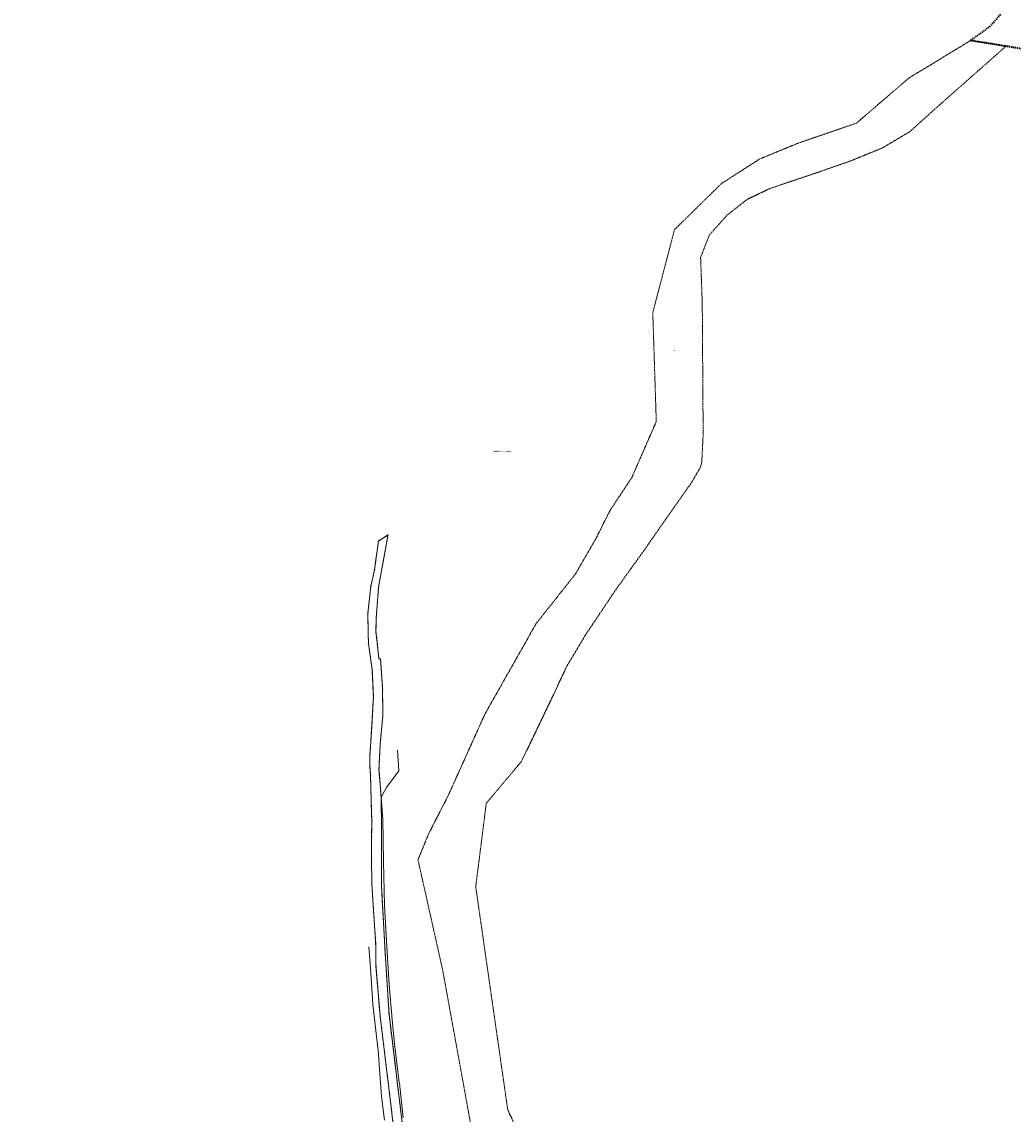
# Model space of a CAD drawing. Header units: metres. Extents: x 7527663 to 7537587, y 5492976 to 5503267.
# Tile 253 of 256: x 7533437 to 7534719, y 5500852 to 5502264. Entities that reach past the tile are written whole.
import ezdxf
from ezdxf.enums import TextEntityAlignment as Align

# ---------------------------------------------------------------- set-up
doc = ezdxf.new("R2010")
doc.units = ezdxf.units.M
for name, pattern in [('1.5_1.0', [2.5, 1.5, -1]), ('219-500', [0]), ('egug-500', [1, 0.5, -0.5])]:
    doc.linetypes.add(name, pattern=pattern)
doc.layers.get('0').update_dxf_attribs({"color": 2, "lineweight": 5})
doc.styles.get("Standard").update_dxf_attribs({"font": 'Working1250', "width": 0.75})

# ---------------------------------------------------------------- blocks, each defined once
blk = doc.blocks.new('203')
at = {"linetype": 'Continuous', "lineweight": 0}
h = blk.add_hatch(color=0, dxfattribs=at)
edge = h.paths.add_edge_path()
edge.add_arc((0, 0), 0.045, 0, 360)
blk = doc.blocks.new('202')
at = {"color": 0, "linetype": 'Continuous', "lineweight": 0}
blk.add_circle((0, 0), 0.25, dxfattribs=at)

msp = doc.modelspace()

# ---------------------------------------------------------------- linework, layer by layer
at = {"layer": '216-obręb ewidencyjny', "color": 7, "linetype": '1.5_1.0', "lineweight": 35, "flags": 128}
msp.add_lwpolyline([(7535018.33, 5501069.72), (7535017.92, 5501076.2), (7535018.43, 5501082.51), (7535020.22, 5501087.53), (7535022.11, 5501090.28), (7535027.72, 5501097.7), (7535036.46, 5501109.27), (7535037.47, 5501110.7), (7535043.76, 5501119.55), (7535045.33, 5501121.77), (7535047.05, 5501124.19), (7535050.89, 5501129.32), (7535054.03, 5501134.42), (7535057.33, 5501138.43), (7535065.88, 5501149.2), (7535073.99, 5501159.58), (7535075.04, 5501160.93), (7535082.01, 5501168.38), (7535084.78, 5501172.24), (7535090.91, 5501179.12), (7535097.59, 5501186.29), (7535101.59, 5501188.82), (7535104.89, 5501192.51), (7535109.19, 5501196.07), (7535117.82, 5501203.3), (7535121.9, 5501207.56), (7535148.76, 5501233.19), (7535161.14, 5501245.36), (7535169.92, 5501253.75), (7535183.71, 5501272.85), (7535184.88, 5501274.55), (7535187.76, 5501278.73), (7535189.48, 5501280.76), (7535197.25, 5501289.96), (7535199.14, 5501292.37), (7535209.31, 5501305.3), (7535221.56, 5501319.96), (7535221.83, 5501320.28), (7535233.33, 5501333.72), (7535234.27, 5501334.9), (7535245.06, 5501348.53), (7535245.93, 5501349.57), (7535257.53, 5501363.28), (7535259.75, 5501365.98), (7535272.4, 5501381.27), (7535272.82, 5501381.77), (7535288.44, 5501400.68), (7535295.91, 5501411.49), (7535298.34, 5501415.01), (7535299.21, 5501416.52), (7535308.04, 5501431.96), (7535312.64, 5501434.7), (7535312.46, 5501437.19), (7535311.54, 5501447.41), (7535306.81, 5501481.69), (7535305.7, 5501506.53), (7535304.28, 5501517.04), (7535301.69, 5501537.03), (7535299.12, 5501556.93), (7535296.8, 5501567.73), (7535290.73, 5501596.01), (7535287.2, 5501614.36), (7535282, 5501641.39), (7535281.58, 5501641.84), (7535280.7, 5501655.08), (7535278.68, 5501685.34), (7535274.59, 5501739.77), (7535275.44, 5501784.02), (7535275.53, 5501788.83), (7535275.94, 5501800.95), (7535277.15, 5501837.05), (7535277.17, 5501837.62), (7535277.3, 5501843.35), (7535277.94, 5501887.72), (7535278.92, 5501930.72), (7535279.08, 5501937.79), (7535279.93, 5501954.08), (7535280.1, 5501957.39), (7535280, 5501958.73), (7535279.79, 5501961.34), (7535279.59, 5501963.9), (7535264.02, 5501962.29), (7535251.7, 5501965.24), (7535237.24, 5501969.62), (7535216.67, 5501970.47), (7535171.76, 5501976.89), (7535156.79, 5501974.48), (7535107.84, 5501973), (7535067.34, 5501966.29), (7535063.51, 5501965.81), (7535060.7, 5501965.6), (7535058.6, 5501965.18), (7535048.64, 5501963.19), (7535016.59, 5501956.78), (7534995.5, 5501958.44), (7534978.92, 5501960.59), (7534956.72, 5501964.72), (7534951.3, 5501967.89), (7534946.11, 5501968.31), (7534943.55, 5501975.68), (7534934.86, 5501974.22), (7534927.51, 5501977.03), (7534918.05, 5501978.63), (7534918.98, 5501979.82), (7534919.46, 5501982.52), (7534921.02, 5501991.35), (7534922.25, 5501998.31), (7534923.45, 5502005.15), (7534925.28, 5502015.51), (7534926.38, 5502021.77), (7534927.52, 5502028.21), (7534930.21, 5502043.46), (7534932.62, 5502057.06), (7534933.63, 5502062.82), (7534935.11, 5502071.23), (7534938.8, 5502092.11), (7534940.22, 5502100.19), (7534936.62, 5502106.07), (7534932.58, 5502112.67), (7534926.53, 5502122.57), (7534919.46, 5502134.1), (7534906.82, 5502154.77), (7534903.26, 5502164.72), (7534902.16, 5502167.78), (7534898.53, 5502180), (7534896.7, 5502186.19), (7534894.88, 5502192.31), (7534868.45, 5502200.06), (7534837.27, 5502209.21), (7534826.08, 5502212.49), (7534780.15, 5502220.38), (7534742.2, 5502226.89), (7534710.84, 5502232.27), (7534709.47, 5502232.5), (7534663.73, 5502239.87), (7534688.74, 5502257.88), (7534709.87, 5502282.4), (7534719.31, 5502297.52), (7534729.34, 5502318.12), (7534733.86, 5502329.1), (7534743.32, 5502382.24), (7534747.93, 5502423.5), (7534743.53, 5502468.45), (7534740.07, 5502480.1), (7534736.27, 5502500.67), (7534726.44, 5502544.98), (7534723.43, 5502565.35), (7534722.13, 5502582.75), (7534720.96, 5502615.76), (7534715.67, 5502665.71), (7534713.63, 5502731.24), (7534712.44, 5502760.23), (7534712.25, 5502782.47), (7534717.27, 5502824.77), (7534727.03, 5502851.97), (7534737.76, 5502878.67), (7534719.99, 5502877.2), (7534662.4, 5502872.46), (7534658.9, 5502872.18), (7534641.22, 5502870.72), (7534634.6, 5502870.2), (7534587.06, 5502866.25), (7534585.53, 5502866.39), (7534585.05, 5502866.39), (7534556.39, 5502866.61), (7534550.15, 5502868.43), (7534535.03, 5502870.2), (7534514.24, 5502872.65), (7534493.89, 5502874.71), (7534473.86, 5502876.73), (7534446.83, 5502882.15), (7534428.75, 5502885.14), (7534400.36, 5502890.31), (7534369.87, 5502895.86), (7534325.61, 5502904.08), (7534315.78, 5502905.91), (7534290.7, 5502910.56), (7534286.24, 5502911.01), (7534262.97, 5502913.35), (7534248.3, 5502913.16), (7534236.06, 5502915.88), (7534200.28, 5502910.21), (7534183.22, 5502907.5), (7534174.03, 5502904.71), (7534157.11, 5502899.56), (7534146.34, 5502912.71), (7534140.91, 5502929.55), (7534137.29, 5502937.24), (7534127.61, 5502971.74), (7534125.92, 5502979.42), (7534124.38, 5502986.4), (7534107.04, 5503064.92), (7534106.15, 5503068.78), (7534105.8, 5503070.13), (7534094.49, 5503112.76), (7534079.34, 5503155.53), (7534047.36, 5503237.04), (7534030.95, 5503266.74), (7533932.68, 5503225.39), (7533863.75, 5503213.27), (7533832.5, 5503200.29), (7533829.22, 5503201.83), (7533814.67, 5503211.92), (7533794.35, 5503238.56), (7533790.86, 5503245.57), (7533771.3, 5503246.16), (7533726.07, 5503260.64), (7533720.21, 5503245.09), (7533715.2, 5503231.8), (7533705.66, 5503207.17), (7533704.45, 5503203.5), (7533703.66, 5503201.06), (7533689.43, 5503157.57), (7533676.07, 5503159.03), (7533621.17, 5503165.01), (7533607.22, 5503166.14), (7533583.58, 5503168.08), (7533573.41, 5503168.91), (7533577.37, 5503214.87), (7533577.69, 5503218.49), (7533577.95, 5503221.48), (7533546.97, 5503195.74), (7533493.82, 5503148.99), (7533476.19, 5503134.05), (7533464.89, 5503122.56), (7533465.43, 5503114.38), (7533465.49, 5503113.43), (7533466.29, 5503101.1), (7533468.26, 5503069.82), (7533471.51, 5503035.41), (7533473.3, 5503016.35), (7533474.95, 5502991.13), (7533475.1, 5502977.24), (7533475.15, 5502973.33), (7533475.16, 5502972.63), (7533475.09, 5502968.43), (7533474.9, 5502955.63), (7533474.77, 5502952.85), (7533473.95, 5502934.77), (7533473.09, 5502928.83), (7533472.9, 5502927.57), (7533471.59, 5502904.94), (7533471.29, 5502899.68), (7533470.3, 5502875.4), (7533469.65, 5502859.28), (7533466.06, 5502831.34), (7533465.94, 5502829.83), (7533463.83, 5502802.89), (7533478.66, 5502801.15), (7533478.43, 5502787.46), (7533477.76, 5502749.67), (7533477.46, 5502732.41), (7533477.7, 5502698.02), (7533490.7, 5502692.7), (7533490.52, 5502680.56), (7533481.83, 5502659.1), (7533476.79, 5502634.71), (7533471.01, 5502609.77), (7533463.34, 5502580.18), (7533455.65, 5502554.12), (7533446.05, 5502532.63), (7533433.96, 5502504.86), (7533411.19, 5502459.2), (7533397.71, 5502429.11), (7533383.3, 5502389.97), (7533367.74, 5502347.24), (7533360.67, 5502328.49), (7533347.43, 5502308.14), (7533340.6, 5502300.41), (7533320.37, 5502279.34), (7533309.89, 5502268.72), (7533293.41, 5502250.58), (7533276.45, 5502221.31), (7533260.92, 5502193.95), (7533243.64, 5502150.52), (7533208.28, 5502068.66), (7533198.32, 5502039.47), (7533187.11, 5502006.45), (7533178.4, 5501979.48), (7533172.18, 5501963.01), (7533169.38, 5501950.2), (7533166.72, 5501936.04), (7533166.55, 5501928.45), (7533166.34, 5501919.53), (7533168.29, 5501903.17), (7533178.52, 5501876.72), (7533193.26, 5501858.66), (7533214.28, 5501838.1), (7533220.76, 5501829.19), (7533234.91, 5501803.03), (7533240.4, 5501777.02), (7533237.91, 5501751.06), (7533235.26, 5501735.95), (7533232.25, 5501723.21), (7533222.68, 5501690.85), (7533212.43, 5501657.12), (7533210.76, 5501621.46), (7533210.68, 5501607.86), (7533206.61, 5501589.5), (7533202.74, 5501565.35), (7533193.89, 5501529.81), (7533176.58, 5501492.97), (7533169.52, 5501476.12), (7533167.69, 5501465.05), (7533158.41, 5501436.33), (7533149.65, 5501406.34), (7533138.94, 5501375.5), (7533127.79, 5501346.02), (7533119.96, 5501297.08), (7533115.49, 5501263.58), (7533105.35, 5501228.13), (7533088.34, 5501188.22), (7533080.73, 5501167.48), (7533071.33, 5501119.78), (7533066.14, 5501109.09), (7533057.84, 5501093.73), (7533047.41, 5501071.74), (7533041.54, 5501057.1), (7533032.01, 5501031.53), (7533027.39, 5501019.34), (7533023, 5501006.1), (7533016.5, 5500983.54), (7533014.04, 5500967.66), (7533015.22, 5500954.61), (7533014.39, 5500941.26), (7533013.37, 5500928.47), (7533013.37, 5500928.22), (7533013.33, 5500916.41), (7533014.3, 5500910.66), (7533016.88, 5500897.41), (7533019.52, 5500885.88), (7533022.14, 5500864.4), (7533020.25, 5500845.25), (7533017.37, 5500838.44), (7533014.3, 5500831.2), (7533013.23, 5500800.18), (7533015.15, 5500784.46), (7533015.79, 5500766.63), (7533017.11, 5500749.42), (7533017.41, 5500745.36), (7533019.54, 5500717.59), (7533005.44, 5500698.1), (7532999.86, 5500690.39), (7532998.78, 5500687.71), (7532991.74, 5500670.22), (7532989.8, 5500665.39), (7532987.05, 5500658.57), (7532985.1, 5500641.99), (7532984.14, 5500623.22), (7532983.43, 5500609.28), (7532983.92, 5500599.55), (7532983.71, 5500597.51), (7532981.67, 5500577.52), (7532978.35, 5500561.97), (7532978.17, 5500560.36), (7532977.61, 5500555.41), (7532971.9, 5500540.66), (7532971.02, 5500535.84), (7532966.91, 5500525.9), (7532964.78, 5500519.8), (7532964.02, 5500516.9), (7532959.31, 5500499.16), (7532958.12, 5500496.19), (7532955.46, 5500489.58), (7532947.63, 5500479.83), (7532942.94, 5500473.98), (7532938.84, 5500465.11), (7532936.92, 5500461.95), (7532930.44, 5500451.21), (7532924.08, 5500441.02), (7532781.58, 5500212.75), (7532793.32, 5500209.9), (7532796.91, 5500209.03), (7532804.37, 5500207.22), (7532805.42, 5500206.96), (7532843.8, 5500196.34), (7532863.68, 5500190.84), (7532888.64, 5500183.94), (7532917.27, 5500176.02), (7532922.02, 5500174.7), (7532935.59, 5500171.66), (7532935.72, 5500171.63), (7532954.16, 5500167.37), (7532961.13, 5500166.73), (7532970.01, 5500165.11), (7532985.34, 5500162.31), (7532987.85, 5500161.85), (7533008.37, 5500158.64), (7533015.66, 5500157.93), (7533016.08, 5500157.89), (7533026.27, 5500156.99), (7533031.43, 5500156.52), (7533031.73, 5500156.78), (7533056.79, 5500154.45), (7533074.75, 5500151.87), (7533094.05, 5500150.06), (7533115, 5500148.57), (7533115.47, 5500148.54), (7533131.2, 5500151.78), (7533141.3, 5500156.07), (7533143.09, 5500156.8), (7533144.15, 5500157.23), (7533147.97, 5500158.8), (7533156.18, 5500162.14), (7533158.04, 5500162.91), (7533160.76, 5500163.51), (7533176.23, 5500169.38), (7533190.81, 5500172.83), (7533205.72, 5500179.7), (7533205.84, 5500179.75), (7533219.82, 5500185.71), (7533232.49, 5500192.01), (7533233.04, 5500192.28), (7533244.67, 5500197.63), (7533245.26, 5500197.9), (7533265.27, 5500206.64), (7533287.66, 5500215.3), (7533288.48, 5500215.62), (7533304.41, 5500222.35), (7533324.99, 5500230.9), (7533349.47, 5500241.82), (7533373.03, 5500252.93), (7533398.78, 5500264.6), (7533422.08, 5500274.74), (7533441.73, 5500283.75), (7533451.63, 5500288.62), (7533465.29, 5500294.28), (7533477.73, 5500302.92), (7533490.48, 5500311.23), (7533501.74, 5500315.52), (7533516.55, 5500319.23), (7533526.71, 5500320.85), (7533538.57, 5500320.22), (7533550.16, 5500320.84), (7533564.69, 5500319.46), (7533565.65, 5500319.21), (7533569.32, 5500319.69), (7533586.26, 5500318.01), (7533601.74, 5500316.91), (7533607.4, 5500316.52), (7533611.87, 5500317.27), (7533631.02, 5500317.31), (7533647.68, 5500317.04), (7533656.47, 5500316.91), (7533657.73, 5500316.79), (7533665.7, 5500316.05), (7533676.83, 5500315.09), (7533693.29, 5500313.23), (7533703.97, 5500309.96), (7533712.63, 5500304.9), (7533722.3, 5500299.56), (7533724.57, 5500297.76), (7533732.11, 5500292.7), (7533736.52, 5500289.73), (7533736.74, 5500289.57), (7533740.91, 5500286.65), (7533744.6, 5500284.3), (7533745.16, 5500283.91), (7533751.21, 5500279.77), (7533753.73, 5500277.47), (7533761.22, 5500273.08), (7533763.8, 5500271.1), (7533764.36, 5500270.55), (7533773.62, 5500261.43), (7533775.24, 5500259.92), (7533776.87, 5500258.37), (7533777.51, 5500257.28), (7533783.45, 5500247.17), (7533780.32, 5500223.86), (7533779.79, 5500218.34), (7533779.45, 5500214.92), (7533779.94, 5500213.57), (7533782.48, 5500206.49), (7533783.03, 5500204.98), (7533783.65, 5500203.23), (7533790.1, 5500198.75), (7533797.97, 5500197.62), (7533829.06, 5500198.71), (7533854.07, 5500198.93), (7533888.14, 5500198.47), (7533891.32, 5500198.43), (7533895.66, 5500198.37), (7533939.74, 5500206.67), (7533941, 5500206.97), (7533992.57, 5500219.32), (7534032.59, 5500231.9), (7534072.31, 5500243.55), (7534081.32, 5500248.24), (7534087.88, 5500251.67), (7534112.34, 5500268.3), (7534119.46, 5500264.66), (7534121.08, 5500263.83), (7534124.98, 5500261.83), (7534132.95, 5500257.75), (7534136, 5500256.18), (7534143.5, 5500252.3), (7534168.34, 5500239.45), (7534197.32, 5500246.25), (7534203.48, 5500247.69), (7534213.1, 5500249.95), (7534217, 5500253.48), (7534221.88, 5500257.89), (7534228.41, 5500263.79), (7534256.8, 5500289.45), (7534276.77, 5500319.17), (7534285.14, 5500331.62), (7534312.55, 5500372.39), (7534289.24, 5500393.79), (7534275.08, 5500406.8), (7534291.9, 5500429.46), (7534336.88, 5500550.1), (7534341.12, 5500561.05), (7534343.22, 5500566.76), (7534352.77, 5500592.89), (7534353.7, 5500595.43), (7534364.11, 5500623.93), (7534365.4, 5500627.46), (7534376.37, 5500646.02), (7534398.7, 5500683.78), (7534472.05, 5500713.18), (7534490.7, 5500717.2), (7534494.35, 5500702.8), (7534496.23, 5500695.38), (7534501.62, 5500681.59), (7534515.73, 5500648.41), (7534523.17, 5500651.63), (7534533.78, 5500649.02), (7534553.07, 5500623.1), (7534564.19, 5500612.61), (7534576.16, 5500607.98), (7534594.5, 5500608.06), (7534612.16, 5500613.5), (7534631.66, 5500629.35), (7534635.52, 5500632.71), (7534636.09, 5500633.37), (7534636.46, 5500633.79), (7534639.38, 5500637.14), (7534643.9, 5500642.35), (7534647.57, 5500650.65), (7534650.91, 5500658.21), (7534651.96, 5500660.58), (7534653.6, 5500665.9), (7534656.49, 5500674.41), (7534675.63, 5500674.72), (7534688.2, 5500677.75), (7534690.34, 5500678.26), (7534705.5, 5500682.01), (7534719.94, 5500683.5), (7534723.31, 5500683.85), (7534736.1, 5500684.27), (7534749.17, 5500683.81), (7534765.94, 5500684.02), (7534769.94, 5500683.8), (7534773.09, 5500683.42), (7534778.55, 5500682.77), (7534791.26, 5500684.28), (7534794.87, 5500686.39), (7534797.5, 5500687.93), (7534803.89, 5500692.13), (7534812.61, 5500698.9), (7534815.12, 5500699.94), (7534819.81, 5500701.69), (7534830.29, 5500700.51), (7534836.43, 5500698.72), (7534840.34, 5500697.88), (7534841.01, 5500697.74), (7534849.76, 5500697.32), (7534853.89, 5500702.11), (7534862.24, 5500707.73), (7534865.25, 5500709.11), (7534868.89, 5500711.08), (7534870.96, 5500712.21), (7534873.31, 5500712.9), (7534891.09, 5500716.38), (7534895.54, 5500716.75), (7534897.76, 5500716.95), (7534911.13, 5500721.25), (7534913.83, 5500722.28), (7534916.32, 5500723.23), (7534925.2, 5500725.79), (7534927.22, 5500726.33), (7534931.22, 5500728.87), (7534935.79, 5500732.48), (7534939.98, 5500739.95), (7534942.6, 5500743.68), (7534947.34, 5500752.09), (7534948.95, 5500754.87), (7534950.49, 5500757.27), (7534951.55, 5500759.31), (7534953.59, 5500763.23), (7534956.15, 5500768.13), (7534963.91, 5500774.14), (7534976.3, 5500792.84), (7534979.89, 5500794.09), (7535004.01, 5500802.44), (7535017.89, 5500814.95), (7535020.82, 5500826.06), (7535022.76, 5500831.2), (7535024.19, 5500836.95), (7535026.95, 5500849.94), (7535031.18, 5500865.35), (7535032.3, 5500885.29), (7535034.07, 5500901.2), (7535033.42, 5500907.3), (7535034.63, 5500918.95), (7535035.63, 5500929.87), (7535035.66, 5500930.4), (7535036.32, 5500943.92), (7535037.7, 5500953.26), (7535038.4, 5500957.99), (7535039.02, 5500962.24), (7535039.3, 5500964.1), (7535040.75, 5500974.64), (7535041.43, 5500976.58), (7535042.07, 5500979.63), (7535040.63, 5500987.78), (7535031.69, 5501021.21), (7535023.81, 5501048.66), (7535020.92, 5501058.04), (7535020.24, 5501062.2)], close=True, dxfattribs=at)
at = {"layer": '218-kontur użytku gruntowego', "color": 7, "linetype": 'egug-500', "lineweight": 18, "flags": 128}
for points in [[(7534663.73, 5502239.87), (7534648.57, 5502230.66)], [(7534709.47, 5502232.5), (7534663.73, 5502239.87)], [(7534648.57, 5502230.66), (7534592.61, 5502196.64)], [(7534617.4, 5502151.18), (7534709.47, 5502232.5)], [(7534592.61, 5502196.64), (7534584.17, 5502191.51)], [(7534584.17, 5502191.51), (7534516.07, 5502133.05)], [(7534585.3, 5502122.24), (7534617.4, 5502151.18)], [(7534516.07, 5502133.05), (7534440.52, 5502107.13)], [(7534549.91, 5502101.12), (7534585.3, 5502122.24)], [(7534413.16, 5502095.86), (7534390.97, 5502086.71)], [(7534440.52, 5502107.13), (7534413.16, 5502095.86)], [(7534508.54, 5502084.26), (7534549.91, 5502101.12)], [(7534390.97, 5502086.71), (7534344.6, 5502056.95)], [(7534466.27, 5502069.52), (7534508.54, 5502084.26)], [(7534404.24, 5502048.59), (7534466.27, 5502069.52)], [(7534341.88, 5502055.24), (7534331.92, 5502045.46)], [(7534344.6, 5502056.95), (7534341.88, 5502055.24)], [(7534331.92, 5502045.46), (7534280.96, 5501995.51)], [(7534374.75, 5502034.47), (7534404.24, 5502048.59)], [(7534348.8, 5502014.07), (7534374.75, 5502034.47)], [(7534325.95, 5501988.4), (7534348.8, 5502014.07)], [(7534280.96, 5501995.51), (7534252.86, 5501888.28)], [(7534314.69, 5501959.58), (7534325.95, 5501988.4)], [(7534316.84, 5501899.82), (7534314.69, 5501959.58)], [(7534317.99, 5501730.89), (7534316.84, 5501899.82)], [(7534252.86, 5501888.28), (7534256.49, 5501775.28)], [(7534256.49, 5501775.28), (7534257.39, 5501747.39)], [(7534257.39, 5501747.39), (7534225.62, 5501674.85)], [(7534316.25, 5501695.73), (7534317.99, 5501730.89)], [(7534302.94, 5501668.76), (7534314.63, 5501688.78)], [(7534314.63, 5501688.78), (7534316.25, 5501695.73)], [(7534225.62, 5501674.85), (7534213.27, 5501656.22)], [(7534213.27, 5501656.22), (7534198.13, 5501633.38)], [(7534238.66, 5501576.86), (7534302.94, 5501668.76)], [(7534195.35, 5501628.06), (7534188.01, 5501613.38)], [(7534198.13, 5501633.38), (7534195.35, 5501628.06)], [(7534188.01, 5501613.38), (7534180.18, 5501597.72)], [(7533910.52, 5501600.88), (7533898.2, 5501593.03)], [(7533909.8, 5501596.92), (7533910.52, 5501600.88)], [(7533898.2, 5501593.03), (7533894.54, 5501566.04)], [(7533906.46, 5501578.4), (7533909.8, 5501596.92)], [(7534178.2, 5501594.27), (7534153.09, 5501550.72)], [(7534180.18, 5501597.72), (7534178.2, 5501594.27)], [(7533898.79, 5501535.99), (7533906.46, 5501578.4)], [(7534205.08, 5501530.14), (7534238.66, 5501576.86)], [(7533894.54, 5501566.04), (7533893.12, 5501555.54)], [(7533893.12, 5501555.54), (7533888.37, 5501534.9)], [(7534153.09, 5501550.72), (7534104.62, 5501489.55)], [(7533888.37, 5501534.9), (7533885.72, 5501510.67)], [(7533896.52, 5501509.59), (7533898.4, 5501533.79)], [(7533898.4, 5501533.79), (7533898.79, 5501535.99)], [(7534165.09, 5501470.59), (7534205.08, 5501530.14)], [(7533885.72, 5501510.67), (7533884.5, 5501499.49)], [(7533895.65, 5501498.54), (7533896.52, 5501509.59)], [(7533884.5, 5501499.49), (7533885.02, 5501472.76)], [(7533894.96, 5501475.31), (7533895.31, 5501494)], [(7533895.31, 5501494), (7533895.65, 5501498.54)], [(7534102.1, 5501486.38), (7534101.62, 5501485.54)], [(7534104.62, 5501489.55), (7534102.1, 5501486.38)], [(7533885.02, 5501472.76), (7533885.25, 5501460.89)], [(7533895.94, 5501467.07), (7533894.96, 5501475.31)], [(7534101.62, 5501485.54), (7534076.37, 5501440.92)], [(7533885.25, 5501460.89), (7533885.37, 5501460.11)], [(7533885.37, 5501460.11), (7533887.83, 5501442.76)], [(7533898.71, 5501441), (7533895.94, 5501467.07)], [(7534141.76, 5501431.5), (7534163.18, 5501466.95)], [(7534163.18, 5501466.95), (7534165.09, 5501470.59)], [(7533887.83, 5501442.76), (7533888.95, 5501434.94)], [(7533888.95, 5501434.94), (7533889.51, 5501431)], [(7533889.51, 5501431), (7533890.2, 5501426.14)], [(7533900.96, 5501440.84), (7533898.71, 5501441)], [(7533903.54, 5501402.35), (7533900.96, 5501440.84)], [(7534076.37, 5501440.92), (7534055.62, 5501404.27)], [(7534124.41, 5501394.22), (7534141.76, 5501431.5)], [(7533890.2, 5501426.14), (7533891.55, 5501396.97)], [(7533903.85, 5501367.34), (7533903.54, 5501402.35)], [(7534055.62, 5501404.27), (7534035.63, 5501368.96)], [(7533891.76, 5501392.57), (7533889.87, 5501360.4)], [(7533891.55, 5501396.97), (7533891.76, 5501392.57)], [(7534083.11, 5501308.26), (7534124.41, 5501394.22)], [(7533889.87, 5501360.4), (7533888.3, 5501333.59)], [(7533900.47, 5501331.13), (7533903.85, 5501367.34)], [(7534035.5, 5501368.67), (7534020.37, 5501335.05)], [(7534035.63, 5501368.96), (7534035.5, 5501368.67)], [(7533888.3, 5501333.59), (7533887.26, 5501316.55)], [(7533898.84, 5501296.67), (7533900.47, 5501331.13)], [(7534020.37, 5501335.05), (7534003.1, 5501296.7)], [(7533887.26, 5501316.55), (7533887.26, 5501301.34)], [(7534037.6, 5501254.19), (7534083.11, 5501308.26)], [(7533887.26, 5501301.34), (7533887.96, 5501290.16)], [(7533887.96, 5501290.16), (7533888.82, 5501257.84)], [(7533898.95, 5501295.34), (7533898.84, 5501296.67)], [(7533899.36, 5501290.53), (7533898.95, 5501295.34)], [(7533901.88, 5501260.85), (7533899.36, 5501290.53)], [(7534001.51, 5501293.18), (7533988.41, 5501264.09)], [(7534003.1, 5501296.7), (7534001.51, 5501293.18)], [(7533901.91, 5501248.75), (7533901.88, 5501260.85)], [(7533988.41, 5501264.09), (7533981.62, 5501250.82)], [(7533888.82, 5501257.84), (7533889.39, 5501240.05)], [(7533901.96, 5501233.1), (7533901.91, 5501248.75)], [(7533981.62, 5501250.82), (7533974.58, 5501237.08)], [(7534023.96, 5501146.22), (7534037.6, 5501254.19)], [(7533889.39, 5501240.05), (7533889.75, 5501231.95)], [(7533901.95, 5501228.52), (7533901.96, 5501232.72)], [(7533901.96, 5501232.72), (7533901.96, 5501233.1)], [(7533974.58, 5501237.08), (7533971.22, 5501230.53)], [(7533889.75, 5501231.95), (7533889.35, 5501210.48)], [(7533901.95, 5501196.65), (7533901.95, 5501228.52)], [(7533971.22, 5501230.53), (7533963.03, 5501214.55)], [(7533889.35, 5501210.48), (7533889.23, 5501181.16)], [(7533963.03, 5501214.55), (7533955.93, 5501197.17)], [(7533901.94, 5501183.31), (7533901.95, 5501196.65)], [(7533955.93, 5501197.17), (7533950.76, 5501184.54)], [(7533889.23, 5501181.16), (7533889.64, 5501152.01)], [(7533901.94, 5501171.11), (7533901.94, 5501183.31)], [(7533950.76, 5501184.54), (7533949.33, 5501181.01)], [(7533949.33, 5501181.01), (7533981.2, 5501038.75)], [(7533901.94, 5501160.01), (7533901.94, 5501171.11)], [(7533889.64, 5501152.01), (7533889.64, 5501150.11)], [(7533889.64, 5501150.11), (7533891.38, 5501122.87)], [(7533901.94, 5501152.43), (7533901.94, 5501160.01)], [(7533902.76, 5501137.05), (7533901.94, 5501152.43)], [(7533906.42, 5501069.59), (7533902.76, 5501137.05)], [(7534065.3, 5500858.42), (7534023.96, 5501146.22)], [(7533891.38, 5501122.87), (7533892.23, 5501109.64)], [(7533892.23, 5501109.64), (7533893.07, 5501096.58)], [(7533893.07, 5501096.58), (7533894.63, 5501072.04)], [(7533894.63, 5501072.04), (7533894.65, 5501070.19)], [(7533894.65, 5501070.19), (7533895, 5501044.39)], [(7533906.55, 5501066.97), (7533906.42, 5501069.59)], [(7533908.24, 5501039.97), (7533906.55, 5501066.97)], [(7533895, 5501044.39), (7533897.19, 5501018.13)], [(7533908.76, 5501031.64), (7533908.24, 5501039.97)], [(7533981.2, 5501038.75), (7534020.96, 5500820.28)], [(7533909.38, 5501021.71), (7533908.76, 5501031.64)], [(7533910.75, 5500999.8), (7533909.38, 5501021.71)], [(7533897.19, 5501018.13), (7533897.44, 5501015.12)], [(7533897.44, 5501015.12), (7533899.34, 5500992.36)], [(7533899.34, 5500992.36), (7533900.44, 5500978.7)], [(7533911.11, 5500994.17), (7533910.75, 5500999.8)], [(7533911.87, 5500981.92), (7533911.11, 5500994.17)], [(7533900.44, 5500978.7), (7533902.19, 5500964.44)], [(7533914.95, 5500956.45), (7533911.87, 5500981.92)], [(7533902.19, 5500964.44), (7533904.78, 5500942.84)], [(7533919.65, 5500917.59), (7533914.95, 5500956.45)], [(7533904.78, 5500942.84), (7533905.33, 5500938.36)], [(7533905.33, 5500938.36), (7533907.23, 5500922.49)], [(7533907.23, 5500922.49), (7533907.91, 5500916.9)], [(7533907.91, 5500916.9), (7533909.84, 5500900.85)], [(7533923.46, 5500886.06), (7533919.65, 5500917.59)], [(7533909.84, 5500900.85), (7533910.2, 5500897.85)], [(7533910.2, 5500897.85), (7533912.54, 5500878.46)], [(7533925.72, 5500867.35), (7533923.46, 5500886.06)], [(7533912.54, 5500878.46), (7533914.93, 5500858.55)], [(7533927.06, 5500855.9), (7533925.72, 5500867.35)], [(7533914.93, 5500858.55), (7533917.43, 5500837.73)], [(7533929.63, 5500835.08), (7533927.06, 5500855.9)], [(7534132.43, 5500710.42), (7534065.3, 5500858.42)]]:
    msp.add_lwpolyline(points, dxfattribs=at)
at = {"layer": '219-działka ewidencyjna', "color": 3, "linetype": '219-500', "lineweight": 18, "flags": 128}
for points in [[(7533910.52, 5501600.88), (7533898.2, 5501593.03)], [(7533910.52, 5501600.88), (7533909.8, 5501596.92)], [(7533898.2, 5501593.03), (7533894.54, 5501566.04)], [(7533909.8, 5501596.92), (7533906.46, 5501578.4)], [(7533906.46, 5501578.4), (7533898.79, 5501535.99)], [(7533894.54, 5501566.04), (7533893.12, 5501555.54)], [(7533893.12, 5501555.54), (7533888.37, 5501534.9)], [(7533888.37, 5501534.9), (7533885.72, 5501510.67)], [(7533898.4, 5501533.79), (7533896.52, 5501509.59)], [(7533898.4, 5501533.79), (7533898.79, 5501535.99)], [(7533885.72, 5501510.67), (7533884.5, 5501499.49)], [(7533896.52, 5501509.59), (7533895.65, 5501498.54)], [(7533884.5, 5501499.49), (7533885.02, 5501472.76)], [(7533895.31, 5501494), (7533894.96, 5501475.31)], [(7533895.65, 5501498.54), (7533895.31, 5501494)], [(7533885.25, 5501460.89), (7533885.02, 5501472.76)], [(7533895.94, 5501467.07), (7533894.96, 5501475.31)], [(7533885.37, 5501460.11), (7533885.25, 5501460.89)], [(7533887.83, 5501442.76), (7533885.37, 5501460.11)], [(7533898.71, 5501441), (7533895.94, 5501467.07)], [(7533888.95, 5501434.94), (7533887.83, 5501442.76)], [(7533889.51, 5501431), (7533888.95, 5501434.94)], [(7533890.2, 5501426.14), (7533889.51, 5501431)], [(7533900.96, 5501440.84), (7533898.71, 5501441)], [(7533903.54, 5501402.35), (7533900.96, 5501440.84)], [(7533891.55, 5501396.97), (7533890.2, 5501426.14)], [(7533903.85, 5501367.34), (7533903.54, 5501402.35)], [(7533891.76, 5501392.57), (7533889.87, 5501360.4)], [(7533891.76, 5501392.57), (7533891.55, 5501396.97)], [(7533889.87, 5501360.4), (7533888.3, 5501333.59)], [(7533903.85, 5501367.34), (7533900.47, 5501331.13)], [(7533888.3, 5501333.59), (7533887.26, 5501316.55)], [(7533900.47, 5501331.13), (7533898.84, 5501296.67)], [(7533887.26, 5501301.34), (7533887.26, 5501316.55)], [(7533887.96, 5501290.16), (7533887.26, 5501301.34)], [(7533888.82, 5501257.84), (7533887.96, 5501290.16)], [(7533898.95, 5501295.34), (7533898.84, 5501296.67)], [(7533899.36, 5501290.53), (7533898.95, 5501295.34)], [(7533901.88, 5501260.85), (7533899.36, 5501290.53)], [(7533901.91, 5501248.75), (7533901.88, 5501260.85)], [(7533889.39, 5501240.05), (7533888.82, 5501257.84)], [(7533901.91, 5501248.75), (7533901.96, 5501233.1)], [(7533889.75, 5501231.95), (7533889.39, 5501240.05)], [(7533901.96, 5501232.72), (7533901.95, 5501228.52)], [(7533901.96, 5501232.72), (7533901.96, 5501233.1)], [(7533889.75, 5501231.95), (7533889.35, 5501210.48)], [(7533901.95, 5501228.52), (7533901.95, 5501196.65)], [(7533889.35, 5501210.48), (7533889.23, 5501181.16)], [(7533901.94, 5501183.31), (7533901.95, 5501196.65)], [(7533889.64, 5501152.01), (7533889.23, 5501181.16)], [(7533901.94, 5501183.31), (7533901.94, 5501171.11)], [(7533901.94, 5501171.11), (7533901.94, 5501160.01)], [(7533889.64, 5501152.01), (7533889.64, 5501150.11)], [(7533891.38, 5501122.87), (7533889.64, 5501150.11)], [(7533901.94, 5501160.01), (7533901.94, 5501152.43)], [(7533902.76, 5501137.05), (7533901.94, 5501152.43)], [(7533906.42, 5501069.59), (7533902.76, 5501137.05)], [(7533892.23, 5501109.64), (7533891.38, 5501122.87)], [(7533893.07, 5501096.58), (7533892.23, 5501109.64)], [(7533894.63, 5501072.04), (7533893.07, 5501096.58)], [(7533894.63, 5501072.04), (7533894.65, 5501070.19)], [(7533895, 5501044.39), (7533894.65, 5501070.19)], [(7533906.55, 5501066.97), (7533906.42, 5501069.59)], [(7533906.55, 5501066.97), (7533908.24, 5501039.97)], [(7533897.19, 5501018.13), (7533895, 5501044.39)], [(7533908.76, 5501031.64), (7533908.24, 5501039.97)], [(7533908.76, 5501031.64), (7533909.38, 5501021.71)], [(7533910.75, 5500999.8), (7533909.38, 5501021.71)], [(7533897.19, 5501018.13), (7533897.44, 5501015.12)], [(7533899.34, 5500992.36), (7533897.44, 5501015.12)], [(7533900.44, 5500978.7), (7533899.34, 5500992.36)], [(7533910.75, 5500999.8), (7533911.11, 5500994.17)], [(7533911.87, 5500981.92), (7533911.11, 5500994.17)], [(7533902.19, 5500964.44), (7533900.44, 5500978.7)], [(7533914.95, 5500956.45), (7533911.87, 5500981.92)], [(7533904.78, 5500942.84), (7533902.19, 5500964.44)], [(7533919.65, 5500917.59), (7533914.95, 5500956.45)], [(7533907.23, 5500922.49), (7533904.78, 5500942.84)], [(7533907.23, 5500922.49), (7533907.91, 5500916.9)], [(7533909.84, 5500900.85), (7533907.91, 5500916.9)], [(7533919.65, 5500917.59), (7533923.46, 5500886.06)], [(7533909.84, 5500900.85), (7533910.2, 5500897.85)], [(7533912.54, 5500878.46), (7533910.2, 5500897.85)], [(7533925.72, 5500867.35), (7533923.46, 5500886.06)], [(7533914.93, 5500858.55), (7533912.54, 5500878.46)], [(7533927.06, 5500855.9), (7533925.72, 5500867.35)], [(7533914.93, 5500858.55), (7533917.43, 5500837.73)], [(7533929.63, 5500835.08), (7533927.06, 5500855.9)]]:
    msp.add_lwpolyline(points, dxfattribs=at)
at = {"layer": 'przewód gazowy', "color": 7, "linetype": 'CONTINUOUS', "lineweight": 18, "flags": 128}
msp.add_lwpolyline([(7533885.97, 5501068.44), (7533887.84, 5501041.58), (7533890.92, 5500994.31), (7533896.97, 5500941.53), (7533897.7, 5500935.56), (7533899.96, 5500904.5), (7533902.07, 5500875.18), (7533905.9, 5500844.47)], dxfattribs=at)
at = {"layer": 'przewód wodociągowy', "color": 7, "linetype": 'CONTINUOUS', "lineweight": 18, "flags": 128}
msp.add_lwpolyline([(7533922.76, 5501322.84), (7533924.56, 5501296.18), (7533908.64, 5501274.41), (7533901.53, 5501262.24), (7533903.7, 5501233.76), (7533904.9, 5501179.1), (7533906.21, 5501122.09), (7533909.07, 5501068.95), (7533911.93, 5501019.45), (7533915.89, 5500974.66), (7533919.13, 5500943.08), (7533925.13, 5500893.34), (7533925.26, 5500892.29), (7533930.08, 5500847.65)], dxfattribs=at)

# ---------------------------------------------------------------- block references
at = {"layer": '202-punkt graniczny', "color": 3, "linetype": 'CONTINUOUS', "lineweight": 18}
for p in [(7533910.52, 5501600.88), (7533898.2, 5501593.03), (7533909.8, 5501596.92), (7533894.54, 5501566.04), (7533893.12, 5501555.54), (7533888.37, 5501534.9), (7533898.4, 5501533.79), (7533884.5, 5501499.49), (7533895.31, 5501494), (7533895.65, 5501498.54), (7533894.96, 5501475.31), (7533885.25, 5501460.89), (7533895.94, 5501467.07), (7533890.2, 5501426.14), (7533903.54, 5501402.35), (7533891.76, 5501392.57), (7533887.96, 5501290.16), (7533898.84, 5501296.67), (7533901.88, 5501260.85), (7533901.91, 5501248.75), (7533889.75, 5501231.95), (7533901.96, 5501232.72), (7533901.95, 5501228.52), (7533889.35, 5501210.48), (7533889.23, 5501181.16), (7533901.94, 5501183.31), (7533901.94, 5501171.11), (7533889.64, 5501150.11), (7533901.94, 5501160.01), (7533901.94, 5501152.43), (7533902.76, 5501137.05), (7533893.07, 5501096.58), (7533894.63, 5501072.04), (7533906.42, 5501069.59), (7533906.55, 5501066.97), (7533895, 5501044.39), (7533908.76, 5501031.64), (7533897.19, 5501018.13), (7533899.34, 5500992.36), (7533910.75, 5500999.8), (7533900.44, 5500978.7), (7533911.87, 5500981.92), (7533902.19, 5500964.44), (7533914.95, 5500956.45), (7533904.78, 5500942.84), (7533907.23, 5500922.49), (7533919.65, 5500917.59), (7533909.84, 5500900.85), (7533912.54, 5500878.46), (7533925.72, 5500867.35), (7533914.93, 5500858.55), (7533927.06, 5500855.9)]:
    msp.add_blockref('202', p, dxfattribs=at)
at = {"layer": '203-punkt graniczny', "color": 3, "linetype": 'CONTINUOUS', "lineweight": 18}
for p in [(7533906.46, 5501578.4), (7533898.79, 5501535.99), (7533885.72, 5501510.67), (7533896.52, 5501509.59), (7533885.02, 5501472.76), (7533885.37, 5501460.11), (7533887.83, 5501442.76), (7533888.95, 5501434.94), (7533889.51, 5501431), (7533898.71, 5501441), (7533900.96, 5501440.84), (7533891.55, 5501396.97), (7533889.87, 5501360.4), (7533903.85, 5501367.34), (7533888.3, 5501333.59), (7533900.47, 5501331.13), (7533887.26, 5501316.55), (7533887.26, 5501301.34), (7533898.95, 5501295.34), (7533899.36, 5501290.53), (7533888.82, 5501257.84), (7533889.39, 5501240.05), (7533901.96, 5501233.1), (7533901.95, 5501196.65), (7533889.64, 5501152.01), (7533891.38, 5501122.87), (7533892.23, 5501109.64), (7533894.65, 5501070.19), (7533908.24, 5501039.97), (7533909.38, 5501021.71), (7533897.44, 5501015.12), (7533911.11, 5500994.17), (7533907.91, 5500916.9), (7533910.2, 5500897.85), (7533923.46, 5500886.06)]:
    msp.add_blockref('203', p, dxfattribs=at)

# ---------------------------------------------------------------- texts
at = {"layer": '208-opis obrębu', "color": 7, "linetype": 'CONTINUOUS', "lineweight": 35, "width": 0.79}
msp.add_text('[180508_2.0007] Załęże', height=1.75, dxfattribs=at).set_placement((7534046.17, 5501708.15))
at = {"layer": '210-oznaczenie konturu użytku gruntowego', "color": 7, "linetype": 'CONTINUOUS', "lineweight": 18, "width": 0.79}
for s, p in [('Wp', (7534279.93, 5501839.01)), ('dr', (7533919.17, 5500868.03))]:
    msp.add_text(s, height=1, dxfattribs=at).set_placement(p)
at = {"layer": 'przewód gazowy-Atr1', "color": 7, "width": 0.9}
for rotation, p in [(-86.272, (7533888.64, 5501029.33)), (-83.461, (7533893.15, 5500974.89)), (-85.838, (7533898.12, 5500929.76)), (-85.884, (7533901.28, 5500886.11)), (-82.891, (7533904.07, 5500859.16))]:
    msp.add_text('gsD150', height=0.75, rotation=rotation, dxfattribs=at).set_placement(p, align=Align.MIDDLE_LEFT)
at = {"layer": 'przewód wodociągowy-Atr1', "color": 7, "width": 0.9}
for rotation, p in [(53.823, (7533914.51, 5501282.43)), (-88.684, (7533905.1, 5501170.32)), (-84.947, (7533915.11, 5500983.49)), (-83.122, (7533920.27, 5500933.61)), (-83.837, (7533927.86, 5500868.25))]:
    msp.add_text('woA80', height=0.75, rotation=rotation, dxfattribs=at).set_placement(p, align=Align.MIDDLE_LEFT)

doc.saveas('drawing.dxf')
